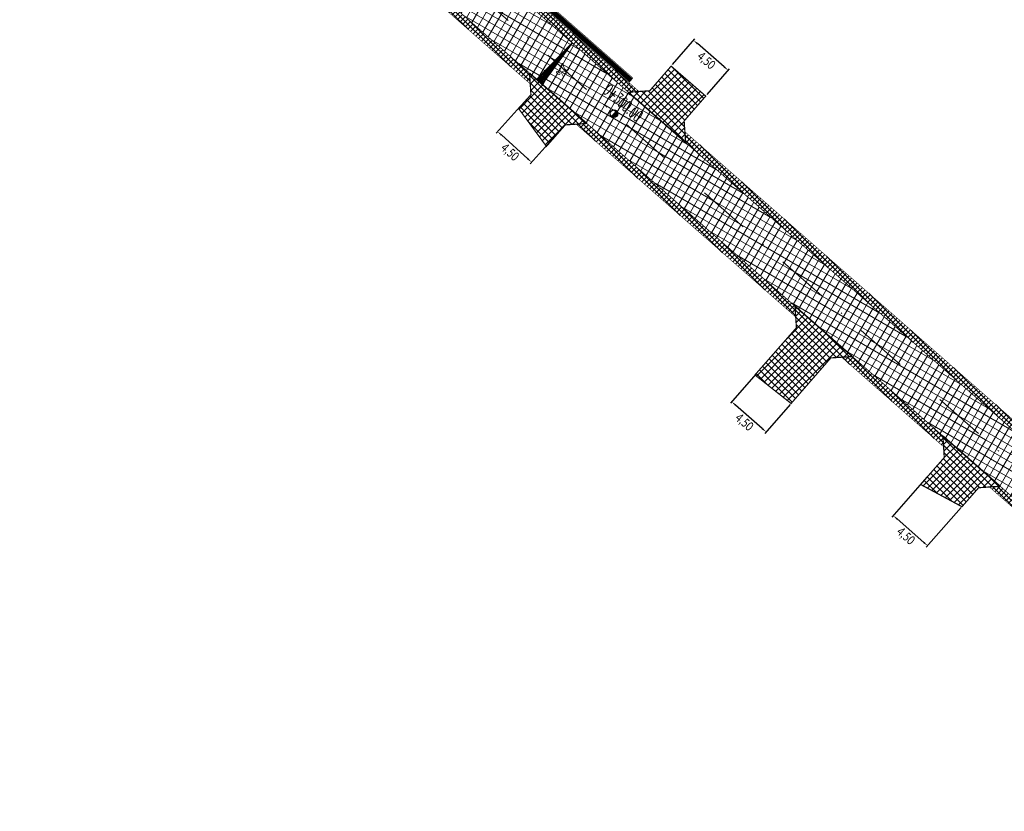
# Model space of a CAD drawing. Header units: metres. Extents: x 7443078 to 7443619, y 5636807 to 5637202.
# Tile 1 of 21: x 7443329 to 7443426, y 5636818 to 5636896. Entities that reach past the tile are written whole.
import ezdxf

# ---------------------------------------------------------------- set-up
doc = ezdxf.new("R2010")
doc.units = ezdxf.units.M
for name, pattern in [('1_OTWM', [1, 0.5, -0.5]), ('CENTER2', [1.125, 0.75, -0.125, 0.125, -0.125]), ('DASHED2', [0.375, 0.25, -0.125]), ('Os drogi', [25.4, 12.7, -6.35, 0, -6.35])]:
    doc.linetypes.add(name, pattern=pattern)
doc.layers.get('Defpoints').update_dxf_attribs({"true_color": 0x999999})
for name, color, linetype in [('_kan_deszcz', 32, 'Continuous'), ('H_zjazdy', 21, 'Continuous'), ('K_kraweżnika_najazdowy', 7, 'Continuous'), ('K_krawędź pobocza', 7, 'Continuous'), ('K_opis osi', 7, 'Continuous'), ('K_pobocze', 32, 'Continuous'), ('K_Przepust', 162, 'Continuous'), ('K_rama zjazdu', 7, 'Continuous'), ('K_spadki poprzeczne', 175, 'Continuous'), ('K_wymiar', 7, 'Continuous')]:
    doc.layers.add(name, color=color, linetype=linetype)
doc.layers.add('H_jezdnia', color=7, linetype='Continuous', true_color=0xd4d4d4)
doc.layers.add('K_usuń', color=1, linetype='Continuous', lineweight=70)
doc.styles.add('MAT', font='simplex.shx', dxfattribs={"width": 0.6})
doc.styles.add('sytuacja 500 opisy', font='calibri.ttf', dxfattribs={"width": 0.75, "height": 0.9})
doc.dimstyles.new('wymiarowanie sytuacja 500', dxfattribs={"dimtxt": 0.9, "dimasz": 0.5, "dimexe": 0.2, "dimexo": 0.2, "dimgap": 0.2, "dimtad": 4, "dimlfac": -1, "dimzin": 1, "dimtxsty": 'sytuacja 500 opisy', "dimcen": 0.5, "dimadec": 4, "dimazin": 1, "dimtfac": 1, "dimtmove": 1, "dimatfit": 3, "dimfxl": 0.2, "dimlwd": -1, "dimlwe": -1, "dimarcsym": 0})
pattern_1 = [(45.23201079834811, (0, 0), (-0.3381204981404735, 0.3353931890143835), []), (135.2320107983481, (0, 0), (-0.3353931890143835, -0.3381204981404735), [])]
pattern_2 = [(59.99999999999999, (0, 0), (-0.6049187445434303, 0.34925), []), (150, (0, 0), (-0.34925, -0.6049187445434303), [])]
pattern_3 = [(45.09999999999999, (0, 0), (-0.2473876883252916, 0.2465256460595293), []), (135.1, (0, 0), (-0.2465256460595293, -0.2473876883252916), [])]

# ---------------------------------------------------------------- blocks, each defined once
blk = doc.blocks.new('kilometraz')
at = {"linetype": 'ByBlock', "lineweight": -2}
blk.add_hatch(color=0, dxfattribs=at).paths.add_polyline_path([(0, -0.5, 0.4142135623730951), (0.5, 0, 0.4142135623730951), (0, 0.5)])
at = {"color": 0, "linetype": 'ByBlock', "lineweight": -2}
blk.add_line((0, 0.5), (0, -0.5), dxfattribs=at)
blk.add_circle((0, 0), 0.5, dxfattribs=at)
blk = doc.blocks.new('*D950')
at = {"layer": 'Defpoints', "color": 0, "lineweight": 13, "transparency": 16777216}
for p in [(7443395.645324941, 5636893.828429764), (7443393.443402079, 5636891.290175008), (7443396.842609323, 5636888.341380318)]:
    blk.add_point(p, dxfattribs=at)
at = {"layer": 'K_wymiar', "color": 0, "transparency": 16777216}
for p, q in [((7443393.57445962, 5636891.441250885), (7443395.776382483, 5636893.979505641)), ((7443398.666842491, 5636891.20727893), (7443396.023014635, 5636893.500785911)), ((7443396.973666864, 5636888.492456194), (7443399.175589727, 5636891.030710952))]:
    blk.add_line(p, q, dxfattribs=at)
at = {"layer": 'K_wymiar', "color": 0, "lineweight": 13, "transparency": 16777216}
for points in [[(7443396.077621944, 5636893.563734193), (7443395.968407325, 5636893.437837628), (7443395.645324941, 5636893.828429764)], [(7443398.721449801, 5636891.270227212), (7443398.612235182, 5636891.144330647), (7443399.044532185, 5636890.879635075)]]:
    blk.add_solid(points, dxfattribs=at)
at = {"layer": 'K_wymiar', "color": 0, "lineweight": 13, "transparency": 16777216, "insert": (7443396.850261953, 5636891.783808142), "char_height": 0.9, "attachment_point": 5, "rotation": 319.05853086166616, "style": 'sytuacja 500 opisy'}
blk.add_mtext('4,50', dxfattribs=at)
blk = doc.blocks.new('*D953')
at = {"layer": 'Defpoints', "color": 0, "lineweight": 13, "transparency": 16777216}
for p in [(7443378.742331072, 5636887.464246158), (7443382.082243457, 5636884.448456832), (7443379.722201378, 5636881.83476837)]:
    blk.add_point(p, dxfattribs=at)
at = {"layer": 'K_wymiar', "color": 0, "transparency": 16777216}
for p, q in [((7443378.608295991, 5636887.315805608), (7443376.248253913, 5636884.702117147)), ((7443376.75339037, 5636884.515469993), (7443379.351100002, 5636882.169856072)), ((7443381.948208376, 5636884.300016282), (7443379.588166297, 5636881.686327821))]:
    blk.add_line(p, q, dxfattribs=at)
at = {"layer": 'K_wymiar', "color": 0, "lineweight": 13, "transparency": 16777216}
for points in [[(7443376.80923832, 5636884.577320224), (7443376.697542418, 5636884.453619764), (7443376.382288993, 5636884.850557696)], [(7443379.406947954, 5636882.231706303), (7443379.295252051, 5636882.108005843), (7443379.722201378, 5636881.83476837)]]:
    blk.add_solid(points, dxfattribs=at)
at = {"layer": 'K_wymiar', "color": 0, "lineweight": 13, "transparency": 16777216, "insert": (7443377.546340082, 5636882.782385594), "char_height": 0.9, "attachment_point": 5, "rotation": 317.91939584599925, "style": 'sytuacja 500 opisy'}
blk.add_mtext('4,50', dxfattribs=at)
blk = doc.blocks.new('*D957')
at = {"layer": 'Defpoints', "color": 0, "lineweight": 13, "transparency": 16777216}
for p in [(7443401.902001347, 5636861.125026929), (7443399.39881428, 5636858.274548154), (7443405.283289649, 5636858.155702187)]:
    blk.add_point(p, dxfattribs=at)
at = {"layer": 'K_wymiar', "color": 0, "transparency": 16777216}
for p, q in [((7443401.770031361, 5636860.97474745), (7443399.266844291, 5636858.124268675)), ((7443402.40440388, 5636855.635148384), (7443399.774512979, 5636857.944623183)), ((7443405.151319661, 5636858.005422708), (7443402.648132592, 5636855.154943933))]:
    blk.add_line(p, q, dxfattribs=at)
at = {"layer": 'K_wymiar', "color": 0, "lineweight": 13, "transparency": 16777216}
for points in [[(7443399.829500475, 5636858.007239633), (7443399.719525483, 5636857.882006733), (7443399.39881428, 5636858.274548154)], [(7443402.459391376, 5636855.697764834), (7443402.349416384, 5636855.572531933), (7443402.78010258, 5636855.305223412)]]:
    blk.add_solid(points, dxfattribs=at)
at = {"layer": 'K_wymiar', "color": 0, "lineweight": 13, "transparency": 16777216, "insert": (7443400.591347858, 5636856.222667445), "char_height": 0.9, "attachment_point": 5, "rotation": 318.7115704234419, "style": 'sytuacja 500 opisy'}
blk.add_mtext('4,50', dxfattribs=at)
blk = doc.blocks.new('*D958')
at = {"layer": 'Defpoints', "color": 0, "lineweight": 13, "transparency": 16777216}
for p in [(7443418.722961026, 5636850.994957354), (7443422.104249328, 5636848.025632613), (7443415.280361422, 5636847.074732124)]:
    blk.add_point(p, dxfattribs=at)
at = {"layer": 'K_wymiar', "color": 0, "transparency": 16777216}
for p, q in [((7443418.590991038, 5636850.844677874), (7443415.148391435, 5636846.924452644)), ((7443421.97227934, 5636847.875353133), (7443418.529679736, 5636843.955127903)), ((7443418.285951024, 5636844.435332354), (7443415.656060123, 5636846.744807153))]:
    blk.add_line(p, q, dxfattribs=at)
at = {"layer": 'K_wymiar', "color": 0, "lineweight": 13, "transparency": 16777216}
for points in [[(7443415.711047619, 5636846.807423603), (7443415.601072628, 5636846.682190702), (7443415.280361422, 5636847.074732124)], [(7443418.34093852, 5636844.497948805), (7443418.230963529, 5636844.372715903), (7443418.661649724, 5636844.105407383)]]:
    blk.add_solid(points, dxfattribs=at)
at = {"layer": 'K_wymiar', "color": 0, "lineweight": 13, "transparency": 16777216, "insert": (7443416.472895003, 5636845.022851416), "char_height": 0.9, "attachment_point": 5, "rotation": 318.711570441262, "style": 'sytuacja 500 opisy'}
blk.add_mtext('4,50', dxfattribs=at)

msp = doc.modelspace()

# ---------------------------------------------------------------- hatches: boundary and pattern name
at = {"layer": 'H_jezdnia', "linetype": 'Continuous', "lineweight": 9, "true_color": 0xababab}
h = msp.add_hatch(dxfattribs=at)
h.set_pattern_fill('ANSI37', color=253, scale=0.22, angle=15)
h.set_pattern_definition(pattern_2)
edge = h.paths.add_edge_path()
edge.add_line((7443464.459145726, 5636836.140397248), (7443462.515578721, 5636837.90207374))
edge.add_arc((7443454.807721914, 5636847.16770403), 12.05250850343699, 230.555368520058, 309.7562625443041, ccw=False)
edge.add_line((7443447.150374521, 5636837.860288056), (7443349.141236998, 5636923.92835771))
edge.add_line((7443349.141236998, 5636923.92835771), (7443347.475219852, 5636922.064259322))
edge.add_line((7443347.475219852, 5636922.064259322), (7443446.618673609, 5636835.000074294))
edge.add_arc((7443454.926335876, 5636845.154016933), 13.11944371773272, 230.7109615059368, 316.6035236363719)
h = msp.add_hatch(dxfattribs=at)
h.set_pattern_fill('ANSI37', color=253, scale=0.22, angle=15)
h.set_pattern_definition(pattern_2)
edge = h.paths.add_edge_path()
edge.add_line((7443467.240021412, 5636834.012947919), (7443464.459145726, 5636836.140397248))
edge.add_arc((7443454.926335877, 5636845.154016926), 13.11944371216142, 230.7109614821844, 316.60352365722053, ccw=False)
edge.add_line((7443446.618673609, 5636835.000074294), (7443347.475219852, 5636922.064259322))
edge.add_line((7443347.475219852, 5636922.064259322), (7443345.809202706, 5636920.200160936))
edge.add_line((7443345.809202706, 5636920.200160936), (7443444.969048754, 5636833.121580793))
edge.add_arc((7443454.536872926, 5636844.016843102), 14.50000000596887, 228.7115704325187, 267.5511616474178)
edge.add_arc((7443453.276418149, 5636814.543783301), 14.99999999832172, 49.39573388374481, 87.55116166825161, ccw=False)
edge.add_line((7443463.038879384, 5636825.932126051), (7443472.305906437, 5636817.988126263))
edge.add_line((7443472.305906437, 5636817.988126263), (7443474.25839868, 5636820.26579481))
edge.add_line((7443474.25839868, 5636820.26579481), (7443469.492393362, 5636824.401776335))
edge.add_arc((7443476.816396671, 5636831.187658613), 9.984449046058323, 163.562517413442, 222.8159193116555, ccw=False)
at = {"layer": 'H_zjazdy', "linetype": 'Continuous', "lineweight": 9, "true_color": 0xff6666}
h = msp.add_hatch(dxfattribs=at)
h.set_pattern_fill('ANSI37', color=11, scale=0.15, angle=0.2320107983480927)
h.set_pattern_definition([(45.23201079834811, (0.3552300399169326, -0.3119501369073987), (-0.3381204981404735, 0.3353931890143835), []), (135.2320107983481, (0.3552300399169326, -0.3119501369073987), (-0.3353931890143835, -0.3381204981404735), [])])
h.paths.add_polyline_path([(7443379.520180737, 5636890.596402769), (7443379.657501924, 5636888.479531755), (7443378.439314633, 5636887.128081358), (7443381.179045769, 5636883.39244196), (7443383.038790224, 5636885.510207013), (7443385.155661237, 5636885.647528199)])
h = msp.add_hatch(dxfattribs=at)
h.set_pattern_fill('ANSI37', color=11, scale=0.15, angle=0.2320107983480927)
h.set_pattern_definition(pattern_1)
h.paths.add_polyline_path([(7443396.842609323, 5636888.341380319), (7443393.443402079, 5636891.290175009), (7443391.340831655, 5636888.866448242), (7443389.230803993, 5636888.723154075), (7443394.866346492, 5636883.774225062), (7443394.722181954, 5636885.897069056)])
h = msp.add_hatch(dxfattribs=at)
h.set_pattern_fill('ANSI37', color=11, scale=0.15, angle=0.2320107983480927)
h.set_pattern_definition([(45.23201079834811, (1.665088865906, -1.462220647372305), (-0.3381204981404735, 0.3353931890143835), []), (135.2320107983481, (1.665088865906, -1.462220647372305), (-0.3353931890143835, -0.3381204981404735), [])])
h.paths.add_polyline_path([(7443405.623078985, 5636867.673784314), (7443405.760400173, 5636865.556913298), (7443401.682508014, 5636860.913255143), (7443405.239249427, 5636858.105116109), (7443409.141688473, 5636862.587588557), (7443411.258559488, 5636862.724909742)])
h = msp.add_hatch(dxfattribs=at)
h.set_pattern_fill('ANSI37', color=11, scale=0.15, angle=0.2320107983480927)
h.set_pattern_definition(pattern_1)
h.paths.add_polyline_path([(7443420.161672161, 5636854.906519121), (7443420.29899335, 5636852.789648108), (7443417.9714667, 5636850.139200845), (7443422.038533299, 5636847.950799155), (7443423.680281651, 5636849.820323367), (7443425.797152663, 5636849.95764455)])
at = {"layer": 'K_spadki poprzeczne', "lineweight": 5}
h = msp.add_hatch(dxfattribs=at)
h.set_pattern_fill('ANSI37', color=256, scale=0.03749999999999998, angle=352.199814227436)
h.set_pattern_definition([(37.19981422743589, (2909615.394619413, 4405944.844825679), (-0.07198477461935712, 0.09483707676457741), []), (127.1998142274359, (2909615.394619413, 4405944.844825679), (-0.09483707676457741, -0.07198477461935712), [])])
h.paths.add_polyline_path([(7443380.217991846, 5636889.983610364), (7443383.696796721, 5636893.575615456), (7443380.728036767, 5636889.495964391)])
at = {"layer": 'K_usuń', "linetype": 'ByBlock', "lineweight": 13}
h = msp.add_hatch(dxfattribs=at)
h.set_pattern_fill('ANSI37', color=34, scale=0.11, angle=0.1)
h.set_pattern_definition(pattern_3)
h.paths.add_polyline_path([(7443367.724193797, 5636900.92763176), (7443366.691971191, 5636900.863530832), (7443379.58884133, 5636889.537967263), (7443379.520180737, 5636890.59640277)])
h = msp.add_hatch(dxfattribs=at)
h.set_pattern_fill('ANSI37', color=34, scale=0.11, angle=0.1)
h.set_pattern_definition(pattern_3)
h.paths.add_polyline_path([(7443377.022258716, 5636900.442395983), (7443377.094361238, 5636899.380937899), (7443389.230803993, 5636888.723154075), (7443390.285837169, 5636888.794802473)])
h = msp.add_hatch(dxfattribs=at)
h.set_pattern_fill('ANSI37', color=34, scale=0.11, angle=0.1)
h.set_pattern_definition(pattern_3)
h.paths.add_polyline_path([(7443385.155661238, 5636885.647528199), (7443384.097225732, 5636885.578867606), (7443405.691739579, 5636866.615348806), (7443405.623078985, 5636867.673784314)])
h = msp.add_hatch(dxfattribs=at)
h.set_pattern_fill('ANSI37', color=34, scale=0.11, angle=0.1)
h.set_pattern_definition(pattern_3)
h.paths.add_polyline_path([(7443394.794262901, 5636884.835666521), (7443394.866346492, 5636883.774225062), (7443430.767612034, 5636852.247035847), (7443431.82264521, 5636852.318684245)])
h = msp.add_hatch(dxfattribs=at)
h.set_pattern_fill('ANSI37', color=34, scale=0.11, angle=0.1)
h.set_pattern_definition(pattern_3)
h.paths.add_polyline_path([(7443411.258559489, 5636862.724909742), (7443410.20012398, 5636862.656249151), (7443420.230332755, 5636853.848083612), (7443420.161672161, 5636854.906519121)])
h = msp.add_hatch(dxfattribs=at)
h.set_pattern_fill('ANSI37', color=34, scale=0.11, angle=0.1)
h.set_pattern_definition(pattern_3)
h.paths.add_polyline_path([(7443425.797152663, 5636849.95764455), (7443424.738717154, 5636849.888983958), (7443444.474161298, 5636832.55803274, 0.01559233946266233), (7443445.207881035, 5636831.953161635), (7443445.117422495, 5636832.993052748, -0.00338454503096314), (7443444.969048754, 5636833.121580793)])

# ---------------------------------------------------------------- linework, layer by layer
at = {"layer": '_kan_deszcz', "color": 7, "linetype": 'Os drogi', "lineweight": 9, "ltscale": 0.4, "flags": 128}
msp.add_lwpolyline([(7443612.1023176, 5637008.06121809), (7443592.59525582, 5636981.422275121, -0.02418699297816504), (7443577.387538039, 5636962.632595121), (7443464.637599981, 5636836.336237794, -0.4118223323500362), (7443446.361801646, 5636835.225649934), (7443333.471732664, 5636934.361613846, -0.3740638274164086), (7443331.363055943, 5636949.970935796), (7443370.561157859, 5637009.588886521, 0.03377031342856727), (7443393.784174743, 5637050.70886534), (7443416.899300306, 5637098.980219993, 0.06554346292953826), (7443420.141300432, 5637108.906286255), (7443420.177128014, 5637109.097954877, -0.1259941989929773), (7443425.408854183, 5637120.343039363), (7443435.002584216, 5637132.0592004)], format="xyb", dxfattribs=at)
at = {"layer": 'K_kraweżnika_najazdowy', "color": 0, "linetype": 'DASHED2', "ltscale": 4, "const_width": 0.15}
for points in [[(7443379.520180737, 5636890.59640277), (7443385.155661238, 5636885.647528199)], [(7443389.230803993, 5636888.723154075), (7443394.866346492, 5636883.774225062)], [(7443405.623078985, 5636867.673784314), (7443411.258559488, 5636862.724909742)], [(7443420.161672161, 5636854.906519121), (7443425.797152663, 5636849.95764455)]]:
    msp.add_lwpolyline(points, dxfattribs=at)
at = {"layer": 'K_krawędź pobocza', "color": 76, "linetype": 'CENTER2', "ltscale": 3, "const_width": 0.08, "flags": 128}
for points in [[(7443379.520121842, 5636890.597310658), (7443367.724193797, 5636900.92763176)], [(7443389.230803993, 5636888.723154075), (7443377.094361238, 5636899.380937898)], [(7443405.623078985, 5636867.673784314), (7443385.155661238, 5636885.647528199)], [(7443430.767612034, 5636852.247035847), (7443394.866346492, 5636883.774225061)], [(7443420.161672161, 5636854.906519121), (7443411.258559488, 5636862.724909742)]]:
    msp.add_lwpolyline(points, dxfattribs=at)
msp.add_lwpolyline([(7443445.117422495, 5636832.993052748, -0.003384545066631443), (7443444.969048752, 5636833.121580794), (7443425.797152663, 5636849.95764455)], format="xyb", dxfattribs=at)
at = {"layer": 'K_pobocze', "linetype": 'ByBlock', "ltscale": 4, "const_width": 0.05}
for points in [[(7443379.58884133, 5636889.537967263), (7443366.691971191, 5636900.863530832)], [(7443390.285837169, 5636888.794802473), (7443377.022258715, 5636900.442395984)], [(7443405.69173958, 5636866.615348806), (7443384.097225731, 5636885.578867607)], [(7443431.82264521, 5636852.318684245), (7443394.794262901, 5636884.835666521)], [(7443420.230332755, 5636853.848083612), (7443410.20012398, 5636862.65624915)]]:
    msp.add_lwpolyline(points, dxfattribs=at)
msp.add_lwpolyline([(7443445.207881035, 5636831.953161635, -0.01559233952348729), (7443444.474161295, 5636832.558032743), (7443424.738717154, 5636849.888983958)], format="xyb", dxfattribs=at)
at = {"layer": 'K_Przepust', "linetype": '1_OTWM', "lineweight": 5, "const_width": 0.5, "flags": 128}
msp.add_lwpolyline([(7443389.495633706, 5636889.887986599), (7443349.834079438, 5636924.717324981)], dxfattribs=at)
at = {"layer": 'K_Przepust', "lineweight": 5, "ltscale": 3, "const_width": 0.05, "flags": 128}
for points in [[(7443389.693588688, 5636890.113405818), (7443350.03203442, 5636924.942744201)], [(7443389.693588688, 5636890.113405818), (7443389.297678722, 5636889.662567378)]]:
    msp.add_lwpolyline(points, dxfattribs=at)
at = {"layer": 'K_rama zjazdu', "const_width": 0.12, "flags": 128}
for points in [[(7443385.155661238, 5636885.647528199), (7443383.038790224, 5636885.510207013), (7443381.179045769, 5636883.39244196), (7443378.439314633, 5636887.128081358), (7443379.657501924, 5636888.479531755), (7443379.520180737, 5636890.59640277)], [(7443394.866346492, 5636883.774225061), (7443394.722181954, 5636885.897069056), (7443396.842609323, 5636888.341380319), (7443393.443402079, 5636891.290175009), (7443391.340831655, 5636888.866448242), (7443389.230803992, 5636888.723154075)], [(7443411.258559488, 5636862.724909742), (7443409.141688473, 5636862.587588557), (7443405.239249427, 5636858.105116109), (7443401.682508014, 5636860.913255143), (7443405.760400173, 5636865.556913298), (7443405.623078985, 5636867.673784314)], [(7443425.797152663, 5636849.95764455), (7443423.680281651, 5636849.820323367), (7443422.038533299, 5636847.950799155), (7443417.9714667, 5636850.139200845), (7443417.9714667, 5636850.139200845), (7443420.29899335, 5636852.789648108), (7443420.161672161, 5636854.906519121)]]:
    msp.add_lwpolyline(points, dxfattribs=at)
at = {"layer": 'K_spadki poprzeczne', "flags": 128}
msp.add_lwpolyline([(7443380.217991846, 5636889.983610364), (7443383.696796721, 5636893.575615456), (7443380.728036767, 5636889.495964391), (7443380.217991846, 5636889.983610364)], dxfattribs=at)

# ---------------------------------------------------------------- block references
at = {"layer": 'K_opis osi', "color": 7, "linetype": 'Continuous', "lineweight": 25, "xscale": 0.7499999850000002, "yscale": 0.7499999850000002, "zscale": 0.7499999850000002, "rotation": 318.7115704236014}
msp.add_blockref('kilometraz', (7443387.831200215, 5636886.62510113), dxfattribs=at)

# ---------------------------------------------------------------- texts
at = {"layer": 'K_opis osi', "color": 7, "linetype": 'Continuous', "lineweight": -3, "insert": (7443388.361031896, 5636887.256198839), "char_height": 1.125, "attachment_point": 8, "rotation": 318.7115704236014, "style": 'MAT'}
msp.add_mtext('0+300.00', dxfattribs=at)
at = {"layer": 'K_spadki poprzeczne', "insert": (7443382.778738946, 5636890.873162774), "char_height": 0.8999999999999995, "attachment_point": 5, "rotation": 235.68305326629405, "style": 'sytuacja 500 opisy'}
msp.add_mtext('2%', dxfattribs=at)

# ---------------------------------------------------------------- dimensions: what is measured, and where the dimension line sits
at = {"layer": 'K_wymiar', "lineweight": 13}
for p1, p2, distance, picture, middle in [((7443396.842609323, 5636888.341380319), (7443393.443402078, 5636891.290175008), -3.3602383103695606, '*D950', (7443396.850261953, 5636891.783808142)), ((7443378.742331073, 5636887.464246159), (7443382.082243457, 5636884.448456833), -3.521528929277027, '*D953', (7443377.546340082, 5636882.782385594)), ((7443405.28328965, 5636858.155702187), (7443401.902001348, 5636861.125026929), 3.7935701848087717, '*D957', (7443400.591347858, 5636856.222667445)), ((7443422.104249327, 5636848.025632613), (7443418.722961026, 5636850.994957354), 5.217246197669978, '*D958', (7443416.472895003, 5636845.022851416))]:
    dim = msp.add_aligned_dim(p1=p1, p2=p2, distance=distance, dimstyle='wymiarowanie sytuacja 500', dxfattribs=at)
    dim.commit()
    dim.dimension.update_dxf_attribs({"geometry": picture, "text_midpoint": middle})

doc.saveas('drawing.dxf')
